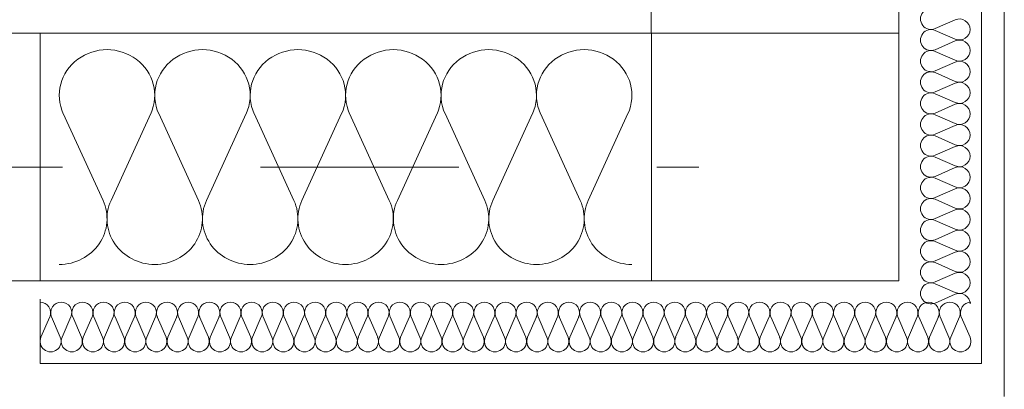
# Model space of a CAD drawing. Header units: millimetres. Extents: x 204754 to 499005, y -178579 to -103222.
# Tile 97 of 178: x 265088 to 265684, y -126434 to -126210. Entities that reach past the tile are written whole.
import ezdxf

# ---------------------------------------------------------------- set-up
doc = ezdxf.new("R2010")
doc.units = ezdxf.units.MM
doc.header["$MEASUREMENT"] = 0
doc.linetypes.add('Przerywana', pattern=[240, 120, -120])
doc.layers.get('0').update_dxf_attribs({"color": 252, "lineweight": 5})
for name, color, linetype, lineweight in [('Nowe_320-W Umeblowanie_Nr_pióra__103', 252, 'Continuous', 5), ('Nowe_320-W Umeblowanie_Nr_pióra__181', 252, 'Continuous', 5), ('Nowe_820-G Rysunki Obrazki_Nr_pióra__1', 252, 'Continuous', 5), ('Nowe_820-G Rysunki Obrazki_Nr_pióra__161', 252, 'Continuous', 5), ('Nowe_820-G Rysunki Obrazki_Nr_pióra__27', 252, 'Continuous', 5), ('Nowe_Nowe_220(1)-A Ściany zewnętrzne_Nr_pióra__1', 252, 'Continuous', 5), ('Nowe_Nowe_220(1)-A Ściany zewnętrzne_Nr_pióra__103', 252, 'Continuous', 5), ('Nowe_Nowe_220(1)-A Ściany zewnętrzne_Nr_pióra__57', 252, 'Continuous', 5)]:
    doc.layers.add(name, color=color, linetype=linetype, lineweight=lineweight)

# ---------------------------------------------------------------- blocks, each defined once
blk = doc.blocks.new('podkład 20251118')
at = {"layer": 'Nowe_320-W Umeblowanie_Nr_pióra__103', "color": 252, "linetype": 'Continuous', "lineweight": 5}
for p, q in [((265138.25, -126319.71), (265114.2, -126267.18)), ((265167.16, -126267.18), (265143.11, -126319.71)), ((265196.07, -126319.71), (265172.02, -126267.18)), ((265224.98, -126267.18), (265200.93, -126319.71)), ((265253.89, -126319.71), (265229.84, -126267.18)), ((265282.79, -126267.18), (265258.74, -126319.71)), ((265311.7, -126319.71), (265287.65, -126267.18)), ((265340.61, -126267.18), (265316.56, -126319.71)), ((265369.52, -126319.71), (265345.47, -126267.18)), ((265398.43, -126267.18), (265374.38, -126319.71)), ((265427.34, -126319.71), (265403.28, -126267.18)), ((265456.24, -126267.18), (265432.19, -126319.71))]:
    blk.add_line(p, q, dxfattribs=at)
at = {"layer": 'Nowe_320-W Umeblowanie_Nr_pióra__103', "color": 252, "linetype": 'Continuous', "lineweight": 5, "extrusion": (0, 0, -1)}
for centre, major_axis, start_param, end_param in [((265140.68, -126256.09), (-28.91, 0), -0.412794, 3.554386), ((265198.5, -126256.09), (-28.91, 0), -0.412794, 3.554386), ((265256.31, -126256.09), (-28.91, 0), -0.412794, 3.554386), ((265314.13, -126256.09), (28.91, 0), 2.728799, 6.695979), ((265371.95, -126256.09), (28.91, 0), 2.728799, 6.695979), ((265429.76, -126256.09), (-28.91, 0), -0.412794, 3.554386), ((265111.77, -126330.8), (28.91, 0), -0.412793, 1.570796), ((265169.59, -126330.8), (28.91, 0), 1.570796, 3.554386), ((265169.59, -126330.8), (28.91, 0), -0.412793, 1.570796), ((265227.41, -126330.8), (28.91, 0), 1.570796, 3.554386), ((265227.41, -126330.8), (-28.91, 0), 2.7288, 4.712389), ((265285.22, -126330.8), (-28.91, 0), 4.712389, 6.695979), ((265285.22, -126330.8), (28.91, 0), -0.412793, 1.570796), ((265343.04, -126330.8), (-28.91, 0), 4.712389, 6.695979), ((265343.04, -126330.8), (28.91, 0), -0.412793, 1.570796), ((265400.86, -126330.8), (28.91, 0), 1.570796, 3.554386), ((265400.86, -126330.8), (28.91, 0), -0.412793, 1.570796), ((265458.67, -126330.8), (28.91, 0), 1.570796, 3.554386)]:
    blk.add_ellipse(centre, major_axis=major_axis, ratio=0.956412, start_param=start_param, end_param=end_param, dxfattribs=at)
at = {"layer": 'Nowe_320-W Umeblowanie_Nr_pióra__181', "color": 252, "linetype": 'Continuous', "lineweight": 5}
for p, q in [((265654.56, -126210.38), (265642.44, -126215.69)), ((265654.56, -126210.38), (265642.44, -126215.69)), ((265654.56, -126210.38), (265642.44, -126215.69)), ((265642.44, -126216.77), (265654.56, -126222.08)), ((265642.44, -126216.77), (265654.56, -126222.08)), ((265642.44, -126216.77), (265654.56, -126222.08)), ((265654.56, -126223.15), (265642.44, -126228.47)), ((265654.56, -126223.15), (265642.44, -126228.47)), ((265654.56, -126223.15), (265642.44, -126228.47)), ((265642.44, -126229.54), (265654.56, -126234.86)), ((265642.44, -126229.54), (265654.56, -126234.86)), ((265642.44, -126229.54), (265654.56, -126234.86)), ((265654.56, -126235.93), (265642.44, -126241.25)), ((265654.56, -126235.93), (265642.44, -126241.25)), ((265654.56, -126235.93), (265642.44, -126241.25)), ((265642.44, -126242.32), (265654.56, -126247.64)), ((265642.44, -126242.32), (265654.56, -126247.64)), ((265642.44, -126242.32), (265654.56, -126247.64)), ((265654.56, -126248.71), (265642.44, -126254.03)), ((265654.56, -126248.71), (265642.44, -126254.03)), ((265654.56, -126248.71), (265642.44, -126254.03)), ((265642.44, -126255.1), (265654.56, -126260.42)), ((265642.44, -126255.1), (265654.56, -126260.42)), ((265642.44, -126255.1), (265654.56, -126260.42)), ((265654.56, -126261.49), (265642.44, -126266.81)), ((265654.56, -126261.49), (265642.44, -126266.81)), ((265654.56, -126261.49), (265642.44, -126266.81)), ((265642.44, -126267.88), (265654.56, -126273.2)), ((265642.44, -126267.88), (265654.56, -126273.2)), ((265642.44, -126267.88), (265654.56, -126273.2)), ((265654.56, -126274.27), (265642.44, -126279.59)), ((265654.56, -126274.27), (265642.44, -126279.59)), ((265654.56, -126274.27), (265642.44, -126279.59)), ((265642.44, -126280.66), (265654.56, -126285.98)), ((265642.44, -126280.66), (265654.56, -126285.98)), ((265642.44, -126280.66), (265654.56, -126285.98)), ((265654.56, -126287.05), (265642.44, -126292.37)), ((265654.56, -126287.05), (265642.44, -126292.37)), ((265654.56, -126287.05), (265642.44, -126292.37)), ((265642.44, -126293.44), (265654.56, -126298.76)), ((265642.44, -126293.44), (265654.56, -126298.76)), ((265642.44, -126293.44), (265654.56, -126298.76)), ((265654.56, -126299.83), (265642.44, -126305.15)), ((265654.56, -126299.83), (265642.44, -126305.15)), ((265654.56, -126299.83), (265642.44, -126305.15)), ((265642.44, -126306.22), (265654.56, -126311.54)), ((265642.44, -126306.22), (265654.56, -126311.54)), ((265642.44, -126306.22), (265654.56, -126311.54)), ((265654.56, -126312.61), (265642.44, -126317.93)), ((265654.56, -126312.61), (265642.44, -126317.93)), ((265654.56, -126312.61), (265642.44, -126317.93)), ((265642.44, -126319), (265654.56, -126324.32)), ((265642.44, -126319), (265654.56, -126324.32)), ((265642.44, -126319), (265654.56, -126324.32)), ((265654.56, -126325.39), (265642.44, -126330.71)), ((265654.56, -126325.39), (265642.44, -126330.71)), ((265654.56, -126325.39), (265642.44, -126330.71)), ((265642.44, -126331.78), (265654.56, -126337.1)), ((265642.44, -126331.78), (265654.56, -126337.1)), ((265642.44, -126331.78), (265654.56, -126337.1)), ((265654.56, -126338.17), (265642.44, -126343.49)), ((265654.56, -126338.17), (265642.44, -126343.49)), ((265654.56, -126338.17), (265642.44, -126343.49)), ((265642.44, -126344.56), (265654.56, -126349.88)), ((265642.44, -126344.56), (265654.56, -126349.88)), ((265642.44, -126344.56), (265654.56, -126349.88)), ((265654.56, -126350.95), (265642.44, -126356.27)), ((265654.56, -126350.95), (265642.44, -126356.27)), ((265654.56, -126350.95), (265642.44, -126356.27)), ((265642.44, -126357.34), (265654.56, -126362.66)), ((265642.44, -126357.34), (265654.56, -126362.66)), ((265642.44, -126357.34), (265654.56, -126362.66)), ((265654.56, -126363.73), (265642.44, -126369.05)), ((265654.56, -126363.73), (265642.44, -126369.05)), ((265654.56, -126363.73), (265642.44, -126369.05)), ((265642.44, -126370.12), (265654.56, -126375.44)), ((265642.44, -126370.12), (265654.56, -126375.44)), ((265642.44, -126370.12), (265654.56, -126375.44)), ((265654.56, -126376.51), (265642.44, -126381.83)), ((265654.56, -126376.51), (265642.44, -126381.83)), ((265654.56, -126376.51), (265642.44, -126381.83)), ((265100.66, -126402.38), (265105.99, -126390.26)), ((265107.07, -126390.26), (265112.4, -126402.38)), ((265113.48, -126402.38), (265118.81, -126390.26)), ((265119.89, -126390.26), (265125.22, -126402.38)), ((265126.29, -126402.38), (265131.63, -126390.26)), ((265132.7, -126390.26), (265138.03, -126402.38)), ((265139.11, -126402.38), (265144.44, -126390.26)), ((265145.52, -126390.26), (265150.85, -126402.38)), ((265151.93, -126402.38), (265157.26, -126390.26)), ((265158.34, -126390.26), (265163.67, -126402.38)), ((265164.74, -126402.38), (265170.08, -126390.26)), ((265171.15, -126390.26), (265176.48, -126402.38)), ((265177.56, -126402.38), (265182.89, -126390.26)), ((265183.97, -126390.26), (265189.3, -126402.38)), ((265190.38, -126402.38), (265195.71, -126390.26)), ((265196.79, -126390.26), (265202.12, -126402.38)), ((265203.19, -126402.38), (265208.53, -126390.26)), ((265209.6, -126390.26), (265214.93, -126402.38)), ((265216.01, -126402.38), (265221.34, -126390.26)), ((265222.42, -126390.26), (265227.75, -126402.38)), ((265228.83, -126402.38), (265234.16, -126390.26)), ((265235.24, -126390.26), (265240.57, -126402.38)), ((265241.64, -126402.38), (265246.98, -126390.26)), ((265248.05, -126390.26), (265253.38, -126402.38)), ((265254.46, -126402.38), (265259.79, -126390.26)), ((265260.87, -126390.26), (265266.2, -126402.38)), ((265267.28, -126402.38), (265272.61, -126390.26)), ((265273.69, -126390.26), (265279.02, -126402.38)), ((265280.09, -126402.38), (265285.43, -126390.26)), ((265286.5, -126390.26), (265291.83, -126402.38)), ((265292.91, -126402.38), (265298.24, -126390.26)), ((265299.32, -126390.26), (265304.65, -126402.38)), ((265305.73, -126402.38), (265311.06, -126390.26)), ((265312.14, -126390.26), (265317.47, -126402.38)), ((265318.54, -126402.38), (265323.88, -126390.26)), ((265324.95, -126390.26), (265330.28, -126402.38)), ((265331.36, -126402.38), (265336.69, -126390.26)), ((265337.77, -126390.26), (265343.1, -126402.38)), ((265344.18, -126402.38), (265349.51, -126390.26)), ((265350.59, -126390.26), (265355.92, -126402.38)), ((265356.99, -126402.38), (265362.33, -126390.26)), ((265363.4, -126390.26), (265368.73, -126402.38)), ((265369.81, -126402.38), (265375.14, -126390.26)), ((265376.22, -126390.26), (265381.55, -126402.38)), ((265382.63, -126402.38), (265387.96, -126390.26)), ((265389.04, -126390.26), (265394.37, -126402.38)), ((265395.44, -126402.38), (265400.78, -126390.26)), ((265401.85, -126390.26), (265407.18, -126402.38)), ((265408.26, -126402.38), (265413.59, -126390.26)), ((265414.67, -126390.26), (265420, -126402.38)), ((265421.08, -126402.38), (265426.41, -126390.26)), ((265427.49, -126390.26), (265432.82, -126402.38)), ((265433.89, -126402.38), (265439.23, -126390.26)), ((265440.3, -126390.26), (265445.63, -126402.38)), ((265446.71, -126402.38), (265452.04, -126390.26)), ((265453.12, -126390.26), (265458.45, -126402.38)), ((265459.53, -126402.38), (265464.86, -126390.26)), ((265465.94, -126390.26), (265471.27, -126402.38)), ((265472.34, -126402.38), (265477.68, -126390.26)), ((265478.75, -126390.26), (265484.08, -126402.38)), ((265485.16, -126402.38), (265490.49, -126390.26)), ((265491.57, -126390.26), (265496.9, -126402.38)), ((265497.98, -126402.38), (265503.31, -126390.26)), ((265504.39, -126390.26), (265509.72, -126402.38)), ((265510.79, -126402.38), (265516.13, -126390.26)), ((265517.2, -126390.26), (265522.53, -126402.38)), ((265523.61, -126402.38), (265528.94, -126390.26)), ((265530.02, -126390.26), (265535.35, -126402.38)), ((265536.43, -126402.38), (265541.76, -126390.26)), ((265542.84, -126390.26), (265548.17, -126402.38)), ((265549.24, -126402.38), (265554.58, -126390.26)), ((265555.65, -126390.26), (265560.98, -126402.38)), ((265562.06, -126402.38), (265567.39, -126390.26)), ((265568.47, -126390.26), (265573.8, -126402.38)), ((265574.88, -126402.38), (265580.21, -126390.26)), ((265581.29, -126390.26), (265586.62, -126402.38)), ((265587.69, -126402.38), (265593.03, -126390.26)), ((265594.1, -126390.26), (265599.43, -126402.38)), ((265600.51, -126402.38), (265605.84, -126390.26)), ((265606.92, -126390.26), (265612.25, -126402.38)), ((265613.33, -126402.38), (265618.66, -126390.26)), ((265619.74, -126390.26), (265625.07, -126402.38)), ((265626.14, -126402.38), (265631.48, -126390.26)), ((265632.55, -126390.26), (265637.88, -126402.38)), ((265638.96, -126402.38), (265644.29, -126390.26)), ((265645.37, -126390.26), (265650.7, -126402.38)), ((265651.78, -126402.38), (265657.11, -126390.26)), ((265658.19, -126390.26), (265663.52, -126402.38))]:
    blk.add_line(p, q, dxfattribs=at)
at = {"layer": 'Nowe_320-W Umeblowanie_Nr_pióra__181', "color": 252, "linetype": 'Continuous', "lineweight": 5, "extrusion": (0, 0, -1)}
for centre, major_axis, ratio, start_param, end_param in [((265639.88, -126209.84), (6.39, 0), 0.99851, 1.158002, 5.125182), ((265639.88, -126209.84), (6.39, 0), 0.99851, 1.158002, 5.125182), ((265639.88, -126209.84), (6.39, 0), 0.99851, 1.158002, 5.125182), ((265657.12, -126216.23), (-6.39, 0), 0.99851, 1.158003, 3.141593), ((265657.12, -126216.23), (-6.39, 0), 0.99851, 1.158003, 3.141593), ((265657.12, -126216.23), (-6.39, 0), 0.99851, 1.158003, 3.141593), ((265639.88, -126222.62), (6.39, 0), 0.99851, 1.158002, 5.125182), ((265639.88, -126222.62), (6.39, 0), 0.99851, 1.158002, 5.125182), ((265639.88, -126222.62), (6.39, 0), 0.99851, 1.158002, 5.125182), ((265657.12, -126216.23), (-6.39, 0), 0.99851, 3.141593, 5.125182), ((265657.12, -126216.23), (-6.39, 0), 0.99851, 3.141593, 5.125182), ((265657.12, -126216.23), (-6.39, 0), 0.99851, 3.141593, 5.125182), ((265657.12, -126229.01), (-6.39, 0), 0.99851, 1.158003, 3.141593), ((265657.12, -126229.01), (-6.39, 0), 0.99851, 1.158003, 3.141593), ((265657.12, -126229.01), (-6.39, 0), 0.99851, 1.158003, 3.141593), ((265639.88, -126235.4), (6.39, 0), 0.99851, 1.158002, 5.125182), ((265639.88, -126235.4), (6.39, 0), 0.99851, 1.158002, 5.125182), ((265639.88, -126235.4), (6.39, 0), 0.99851, 1.158002, 5.125182), ((265657.12, -126229.01), (-6.39, 0), 0.99851, 3.141593, 5.125182), ((265657.12, -126229.01), (-6.39, 0), 0.99851, 3.141593, 5.125182), ((265657.12, -126229.01), (-6.39, 0), 0.99851, 3.141593, 5.125182), ((265657.12, -126241.79), (-6.39, 0), 0.99851, 1.158003, 3.141593), ((265657.12, -126241.79), (-6.39, 0), 0.99851, 1.158003, 3.141593), ((265657.12, -126241.79), (-6.39, 0), 0.99851, 1.158003, 3.141593), ((265639.88, -126248.18), (6.39, 0), 0.99851, 1.158002, 5.125182), ((265639.88, -126248.18), (6.39, 0), 0.99851, 1.158002, 5.125182), ((265639.88, -126248.18), (6.39, 0), 0.99851, 1.158002, 5.125182), ((265657.12, -126241.79), (-6.39, 0), 0.99851, 3.141593, 5.125182), ((265657.12, -126241.79), (-6.39, 0), 0.99851, 3.141593, 5.125182), ((265657.12, -126241.79), (-6.39, 0), 0.99851, 3.141593, 5.125182), ((265657.12, -126254.57), (-6.39, 0), 0.99851, 1.158003, 3.141593), ((265657.12, -126254.57), (-6.39, 0), 0.99851, 1.158003, 3.141593), ((265657.12, -126254.57), (-6.39, 0), 0.99851, 1.158003, 3.141593), ((265639.88, -126260.96), (6.39, 0), 0.99851, 1.158002, 5.125182), ((265639.88, -126260.96), (6.39, 0), 0.99851, 1.158002, 5.125182), ((265639.88, -126260.96), (6.39, 0), 0.99851, 1.158002, 5.125182), ((265657.12, -126254.57), (-6.39, 0), 0.99851, 3.141593, 5.125182), ((265657.12, -126254.57), (-6.39, 0), 0.99851, 3.141593, 5.125182), ((265657.12, -126254.57), (-6.39, 0), 0.99851, 3.141593, 5.125182), ((265657.12, -126267.35), (-6.39, 0), 0.99851, 1.158003, 3.141593), ((265657.12, -126267.35), (-6.39, 0), 0.99851, 1.158003, 3.141593), ((265657.12, -126267.35), (-6.39, 0), 0.99851, 1.158003, 3.141593), ((265639.88, -126273.74), (6.39, 0), 0.99851, 1.158002, 5.125182), ((265639.88, -126273.74), (6.39, 0), 0.99851, 1.158002, 5.125182), ((265639.88, -126273.74), (6.39, 0), 0.99851, 1.158002, 5.125182), ((265657.12, -126267.35), (-6.39, 0), 0.99851, 3.141593, 5.125182), ((265657.12, -126267.35), (-6.39, 0), 0.99851, 3.141593, 5.125182), ((265657.12, -126267.35), (-6.39, 0), 0.99851, 3.141593, 5.125182), ((265657.12, -126280.13), (-6.39, 0), 0.99851, 1.158003, 3.141593), ((265657.12, -126280.13), (-6.39, 0), 0.99851, 1.158003, 3.141593), ((265657.12, -126280.13), (-6.39, 0), 0.99851, 1.158003, 3.141593), ((265639.88, -126286.52), (6.39, 0), 0.99851, 1.158002, 5.125182), ((265639.88, -126286.52), (6.39, 0), 0.99851, 1.158002, 5.125182), ((265639.88, -126286.52), (6.39, 0), 0.99851, 1.158002, 5.125182), ((265657.12, -126280.13), (-6.39, 0), 0.99851, 3.141593, 5.125182), ((265657.12, -126280.13), (-6.39, 0), 0.99851, 3.141593, 5.125182), ((265657.12, -126280.13), (-6.39, 0), 0.99851, 3.141593, 5.125182), ((265657.12, -126292.91), (-6.39, 0), 0.99851, 1.158003, 3.141593), ((265657.12, -126292.91), (-6.39, 0), 0.99851, 1.158003, 3.141593), ((265657.12, -126292.91), (-6.39, 0), 0.99851, 1.158003, 3.141593), ((265639.88, -126299.3), (6.39, 0), 0.99851, 1.158002, 5.125182), ((265639.88, -126299.3), (6.39, 0), 0.99851, 1.158002, 5.125182), ((265639.88, -126299.3), (6.39, 0), 0.99851, 1.158002, 5.125182), ((265657.12, -126292.91), (-6.39, 0), 0.99851, 3.141593, 5.125182), ((265657.12, -126292.91), (-6.39, 0), 0.99851, 3.141593, 5.125182), ((265657.12, -126292.91), (-6.39, 0), 0.99851, 3.141593, 5.125182), ((265657.12, -126305.69), (-6.39, 0), 0.99851, 1.158003, 3.141593), ((265657.12, -126305.69), (-6.39, 0), 0.99851, 1.158003, 3.141593), ((265657.12, -126305.69), (-6.39, 0), 0.99851, 1.158003, 3.141593), ((265639.88, -126312.08), (6.39, 0), 0.99851, 1.158002, 5.125182), ((265639.88, -126312.08), (6.39, 0), 0.99851, 1.158002, 5.125182), ((265639.88, -126312.08), (6.39, 0), 0.99851, 1.158002, 5.125182), ((265657.12, -126305.69), (-6.39, 0), 0.99851, 3.141593, 5.125182), ((265657.12, -126305.69), (-6.39, 0), 0.99851, 3.141593, 5.125182), ((265657.12, -126305.69), (-6.39, 0), 0.99851, 3.141593, 5.125182), ((265657.12, -126318.47), (-6.39, 0), 0.99851, 1.158003, 3.141593), ((265657.12, -126318.47), (-6.39, 0), 0.99851, 1.158003, 3.141593), ((265657.12, -126318.47), (-6.39, 0), 0.99851, 1.158003, 3.141593), ((265639.88, -126324.86), (6.39, 0), 0.99851, 1.158002, 5.125182), ((265639.88, -126324.86), (6.39, 0), 0.99851, 1.158002, 5.125182), ((265639.88, -126324.86), (6.39, 0), 0.99851, 1.158002, 5.125182), ((265657.12, -126318.47), (-6.39, 0), 0.99851, 3.141593, 5.125182), ((265657.12, -126318.47), (-6.39, 0), 0.99851, 3.141593, 5.125182), ((265657.12, -126318.47), (-6.39, 0), 0.99851, 3.141593, 5.125182), ((265657.12, -126331.25), (-6.39, 0), 0.99851, 1.158003, 3.141593), ((265657.12, -126331.25), (-6.39, 0), 0.99851, 1.158003, 3.141593), ((265657.12, -126331.25), (-6.39, 0), 0.99851, 1.158003, 3.141593), ((265639.88, -126337.64), (-6.39, 0), 0.99851, 4.299595, 8.266775), ((265639.88, -126337.64), (-6.39, 0), 0.99851, 4.299595, 8.266775), ((265639.88, -126337.64), (-6.39, 0), 0.99851, 4.299595, 8.266775), ((265657.12, -126331.25), (-6.39, 0), 0.99851, 3.141593, 5.125182), ((265657.12, -126331.25), (-6.39, 0), 0.99851, 3.141593, 5.125182), ((265657.12, -126331.25), (-6.39, 0), 0.99851, 3.141593, 5.125182), ((265657.12, -126344.03), (-6.39, 0), 0.99851, 1.158003, 3.141593), ((265657.12, -126344.03), (-6.39, 0), 0.99851, 1.158003, 3.141593), ((265657.12, -126344.03), (-6.39, 0), 0.99851, 1.158003, 3.141593), ((265639.88, -126350.42), (-6.39, 0), 0.99851, 4.299595, 8.266775), ((265639.88, -126350.42), (-6.39, 0), 0.99851, 4.299595, 8.266775), ((265639.88, -126350.42), (-6.39, 0), 0.99851, 4.299595, 8.266775), ((265657.12, -126344.03), (-6.39, 0), 0.99851, 3.141593, 5.125182), ((265657.12, -126344.03), (-6.39, 0), 0.99851, 3.141593, 5.125182), ((265657.12, -126344.03), (-6.39, 0), 0.99851, 3.141593, 5.125182), ((265657.12, -126356.81), (-6.39, 0), 0.99851, 1.158003, 3.141593), ((265657.12, -126356.81), (-6.39, 0), 0.99851, 1.158003, 3.141593), ((265657.12, -126356.81), (-6.39, 0), 0.99851, 1.158003, 3.141593), ((265639.88, -126363.2), (-6.39, 0), 0.99851, 4.299595, 8.266775), ((265639.88, -126363.2), (-6.39, 0), 0.99851, 4.299595, 8.266775), ((265639.88, -126363.2), (-6.39, 0), 0.99851, 4.299595, 8.266775), ((265657.12, -126356.81), (-6.39, 0), 0.99851, 3.141593, 5.125182), ((265657.12, -126356.81), (-6.39, 0), 0.99851, 3.141593, 5.125182), ((265657.12, -126356.81), (-6.39, 0), 0.99851, 3.141593, 5.125182), ((265657.12, -126369.59), (-6.39, 0), 0.99851, 1.158003, 3.141593), ((265657.12, -126369.59), (-6.39, 0), 0.99851, 1.158003, 3.141593), ((265657.12, -126369.59), (-6.39, 0), 0.99851, 1.158003, 3.141593), ((265639.88, -126375.98), (-6.39, 0), 0.99851, 4.299595, 8.266775), ((265639.88, -126375.98), (-6.39, 0), 0.99851, 4.299595, 8.266775), ((265639.88, -126375.98), (-6.39, 0), 0.99851, 4.299595, 8.266775), ((265657.12, -126369.59), (-6.39, 0), 0.99851, 3.141593, 5.125182), ((265657.12, -126369.59), (-6.39, 0), 0.99851, 3.141593, 5.125182), ((265657.12, -126369.59), (-6.39, 0), 0.99851, 3.141593, 5.125182), ((265657.12, -126382.36), (-6.39, 0), 0.99851, 1.158003, 3.141593), ((265657.12, -126382.36), (-6.39, 0), 0.99851, 1.158003, 3.141593), ((265657.12, -126382.36), (-6.39, 0), 0.99851, 1.158003, 3.141593), ((265100.12, -126387.7), (0, 6.41), 0.995632, 0, 1.98359), ((265112.94, -126387.7), (0, 6.41), 0.995632, 4.299596, 6.283185), ((265112.94, -126387.7), (0, 6.41), 0.995632, 0, 1.98359), ((265125.76, -126387.7), (0, 6.41), 0.995632, 4.299596, 6.283185), ((265125.76, -126387.7), (0, 6.41), 0.995632, 0, 1.98359), ((265138.57, -126387.7), (0, 6.41), 0.995632, 4.299596, 6.283185), ((265138.57, -126387.7), (0, 6.41), 0.995632, 0, 1.98359), ((265151.39, -126387.7), (0, 6.41), 0.995632, 4.299596, 6.283185), ((265151.39, -126387.7), (0, 6.41), 0.995632, 0, 1.98359), ((265164.21, -126387.7), (0, 6.41), 0.995632, 4.299596, 6.283185), ((265164.21, -126387.7), (0, 6.41), 0.995632, 0, 1.98359), ((265177.02, -126387.7), (0, 6.41), 0.995632, 4.299596, 6.283185), ((265177.02, -126387.7), (0, 6.41), 0.995632, 0, 1.98359), ((265189.84, -126387.7), (0, 6.41), 0.995632, 4.299596, 6.283185), ((265189.84, -126387.7), (0, 6.41), 0.995632, 0, 1.98359), ((265202.66, -126387.7), (0, 6.41), 0.995632, 4.299596, 6.283185), ((265202.66, -126387.7), (0, 6.41), 0.995632, 0, 1.98359), ((265215.47, -126387.7), (0, 6.41), 0.995632, 4.299596, 6.283185), ((265215.47, -126387.7), (0, 6.41), 0.995632, 0, 1.98359), ((265228.29, -126387.7), (0, 6.41), 0.995632, 4.299596, 6.283185), ((265228.29, -126387.7), (0, 6.41), 0.995632, 0, 1.98359), ((265241.11, -126387.7), (0, 6.41), 0.995632, 4.299596, 6.283185), ((265241.11, -126387.7), (0, 6.41), 0.995632, 0, 1.98359), ((265253.92, -126387.7), (0, 6.41), 0.995632, 4.299596, 6.283185), ((265253.92, -126387.7), (0, 6.41), 0.995632, 0, 1.98359), ((265266.74, -126387.7), (0, 6.41), 0.995632, 4.299596, 6.283185), ((265266.74, -126387.7), (0, 6.41), 0.995632, 0, 1.98359), ((265279.56, -126387.7), (0, 6.41), 0.995632, 4.299596, 6.283185), ((265279.56, -126387.7), (0, 6.41), 0.995632, 0, 1.98359), ((265292.37, -126387.7), (0, 6.41), 0.995632, 4.299596, 6.283185), ((265292.37, -126387.7), (0, 6.41), 0.995632, 0, 1.98359), ((265305.19, -126387.7), (0, 6.41), 0.995632, 4.299596, 6.283185), ((265305.19, -126387.7), (0, 6.41), 0.995632, 0, 1.98359), ((265318.01, -126387.7), (0, 6.41), 0.995632, 4.299596, 6.283185), ((265318.01, -126387.7), (0, 6.41), 0.995632, 0, 1.98359), ((265330.82, -126387.7), (0, 6.41), 0.995632, 4.299596, 6.283185), ((265330.82, -126387.7), (0, 6.41), 0.995632, 0, 1.98359), ((265343.64, -126387.7), (0, 6.41), 0.995632, 4.299596, 6.283185), ((265343.64, -126387.7), (0, 6.41), 0.995632, 0, 1.98359), ((265356.46, -126387.7), (0, 6.41), 0.995632, 4.299596, 6.283185), ((265356.46, -126387.7), (0, 6.41), 0.995632, 0, 1.98359), ((265369.27, -126387.7), (0, 6.41), 0.995632, 4.299596, 6.283185), ((265369.27, -126387.7), (0, 6.41), 0.995632, 0, 1.98359), ((265382.09, -126387.7), (0, 6.41), 0.995632, 4.299596, 6.283185), ((265382.09, -126387.7), (0, 6.41), 0.995632, 0, 1.98359), ((265394.91, -126387.7), (0, 6.41), 0.995632, 4.299596, 6.283185), ((265394.91, -126387.7), (0, 6.41), 0.995632, 0, 1.98359), ((265407.72, -126387.7), (0, 6.41), 0.995632, 4.299596, 6.283185), ((265407.72, -126387.7), (0, 6.41), 0.995632, 0, 1.98359), ((265420.54, -126387.7), (0, 6.41), 0.995632, 4.299596, 6.283185), ((265420.54, -126387.7), (0, 6.41), 0.995632, 0, 1.98359), ((265433.36, -126387.7), (0, 6.41), 0.995632, 4.299596, 6.283185), ((265433.36, -126387.7), (0, 6.41), 0.995632, 0, 1.98359), ((265446.17, -126387.7), (0, 6.41), 0.995632, 4.299596, 6.283185), ((265446.17, -126387.7), (0, 6.41), 0.995632, 0, 1.98359), ((265458.99, -126387.7), (0, 6.41), 0.995632, 4.299596, 6.283185), ((265458.99, -126387.7), (0, 6.41), 0.995632, 0, 1.98359), ((265471.81, -126387.7), (0, 6.41), 0.995632, 4.299596, 6.283185), ((265471.81, -126387.7), (0, 6.41), 0.995632, 0, 1.98359), ((265484.62, -126387.7), (0, 6.41), 0.995632, 4.299596, 6.283185), ((265484.62, -126387.7), (0, 6.41), 0.995632, 0, 1.98359), ((265497.44, -126387.7), (0, 6.41), 0.995632, 4.299596, 6.283185), ((265497.44, -126387.7), (0, 6.41), 0.995632, 0, 1.98359), ((265510.26, -126387.7), (0, 6.41), 0.995632, 4.299596, 6.283185), ((265510.26, -126387.7), (0, 6.41), 0.995632, 0, 1.98359), ((265523.07, -126387.7), (0, 6.41), 0.995632, 4.299596, 6.283185), ((265523.07, -126387.7), (0, 6.41), 0.995632, 0, 1.98359), ((265535.89, -126387.7), (0, 6.41), 0.995632, 4.299596, 6.283185), ((265535.89, -126387.7), (0, 6.41), 0.995632, 0, 1.98359), ((265548.71, -126387.7), (0, 6.41), 0.995632, 4.299596, 6.283185), ((265548.71, -126387.7), (0, 6.41), 0.995632, 0, 1.98359), ((265561.52, -126387.7), (0, 6.41), 0.995632, 4.299596, 6.283185), ((265561.52, -126387.7), (0, 6.41), 0.995632, 0, 1.98359), ((265574.34, -126387.7), (0, 6.41), 0.995632, 4.299596, 6.283185), ((265574.34, -126387.7), (0, 6.41), 0.995632, 0, 1.98359), ((265587.16, -126387.7), (0, 6.41), 0.995632, 4.299596, 6.283185), ((265587.16, -126387.7), (0, 6.41), 0.995632, 0, 1.98359), ((265599.97, -126387.7), (0, 6.41), 0.995632, 4.299596, 6.283185), ((265599.97, -126387.7), (0, 6.41), 0.995632, 0, 1.98359), ((265612.79, -126387.7), (0, 6.41), 0.995632, 4.299596, 6.283185), ((265612.79, -126387.7), (0, 6.41), 0.995632, 0, 1.98359), ((265625.61, -126387.7), (0, 6.41), 0.995632, 4.299596, 6.283185), ((265625.61, -126387.7), (0, 6.41), 0.995632, 0, 1.98359), ((265638.42, -126387.7), (0, 6.41), 0.995632, 4.299596, 6.283185), ((265638.42, -126387.7), (0, 6.41), 0.995632, 0, 1.98359), ((265651.24, -126387.7), (0, 6.41), 0.995632, 4.299596, 6.283185), ((265651.24, -126387.7), (0, 6.41), 0.995632, 0, 1.98359), ((265664.06, -126387.7), (0, 6.41), 0.995632, 4.299596, 6.283185), ((265106.53, -126404.94), (0, 6.41), 0.995632, 1.158002, 5.125182), ((265119.35, -126404.94), (0, 6.41), 0.995632, 1.158002, 5.125182), ((265132.16, -126404.94), (0, 6.41), 0.995632, 1.158002, 5.125182), ((265144.98, -126404.94), (0, 6.41), 0.995632, 1.158002, 5.125182), ((265157.8, -126404.94), (0, 6.41), 0.995632, 1.158002, 5.125182), ((265170.61, -126404.94), (0, 6.41), 0.995632, 1.158002, 5.125182), ((265183.43, -126404.94), (0, 6.41), 0.995632, 1.158002, 5.125182), ((265196.25, -126404.94), (0, 6.41), 0.995632, 1.158002, 5.125182), ((265209.06, -126404.94), (0, 6.41), 0.995632, 1.158002, 5.125182), ((265221.88, -126404.94), (0, 6.41), 0.995632, 1.158002, 5.125182), ((265234.7, -126404.94), (0, 6.41), 0.995632, 1.158002, 5.125182), ((265247.51, -126404.94), (0, 6.41), 0.995632, 1.158002, 5.125182), ((265260.33, -126404.94), (0, 6.41), 0.995632, 1.158002, 5.125182), ((265273.15, -126404.94), (0, 6.41), 0.995632, 1.158002, 5.125182), ((265285.96, -126404.94), (0, 6.41), 0.995632, 1.158002, 5.125182), ((265298.78, -126404.94), (0, 6.41), 0.995632, 1.158002, 5.125182), ((265311.6, -126404.94), (0, 6.41), 0.995632, 1.158002, 5.125182), ((265324.41, -126404.94), (0, 6.41), 0.995632, 1.158002, 5.125182), ((265337.23, -126404.94), (0, 6.41), 0.995632, 1.158002, 5.125182), ((265350.05, -126404.94), (0, 6.41), 0.995632, 1.158002, 5.125182), ((265362.86, -126404.94), (0, 6.41), 0.995632, 1.158002, 5.125182), ((265375.68, -126404.94), (0, 6.41), 0.995632, 1.158002, 5.125182), ((265388.5, -126404.94), (0, 6.41), 0.995632, 1.158002, 5.125182), ((265401.31, -126404.94), (0, 6.41), 0.995632, 1.158002, 5.125182), ((265414.13, -126404.94), (0, 6.41), 0.995632, 1.158002, 5.125182), ((265426.95, -126404.94), (0, 6.41), 0.995632, 1.158002, 5.125182), ((265439.76, -126404.94), (0, 6.41), 0.995632, 1.158002, 5.125182), ((265452.58, -126404.94), (0, 6.41), 0.995632, 1.158002, 5.125182), ((265465.4, -126404.94), (0, 6.41), 0.995632, 1.158002, 5.125182), ((265478.21, -126404.94), (0, 6.41), 0.995632, 1.158002, 5.125182), ((265491.03, -126404.94), (0, 6.41), 0.995632, 1.158002, 5.125182), ((265503.85, -126404.94), (0, 6.41), 0.995632, 1.158002, 5.125182), ((265516.66, -126404.94), (0, 6.41), 0.995632, 1.158002, 5.125182), ((265529.48, -126404.94), (0, 6.41), 0.995632, 1.158002, 5.125182), ((265542.3, -126404.94), (0, 6.41), 0.995632, 1.158002, 5.125182), ((265555.11, -126404.94), (0, 6.41), 0.995632, 1.158002, 5.125182), ((265567.93, -126404.94), (0, 6.41), 0.995632, 1.158002, 5.125182), ((265580.75, -126404.94), (0, 6.41), 0.995632, 1.158002, 5.125182), ((265593.56, -126404.94), (0, 6.41), 0.995632, 1.158002, 5.125182), ((265606.38, -126404.94), (0, 6.41), 0.995632, 1.158002, 5.125182), ((265619.2, -126404.94), (0, 6.41), 0.995632, 1.158002, 5.125182), ((265632.01, -126404.94), (0, 6.41), 0.995632, 1.158002, 5.125182), ((265644.83, -126404.94), (0, 6.41), 0.995632, 1.158002, 5.125182), ((265657.65, -126404.94), (0, 6.41), 0.995632, 1.158002, 5.125182)]:
    blk.add_ellipse(centre, major_axis=major_axis, ratio=ratio, start_param=start_param, end_param=end_param, dxfattribs=at)
at = {"layer": 'Nowe_820-G Rysunki Obrazki_Nr_pióra__1', "color": 252, "linetype": 'Continuous', "lineweight": 5}
for p, q in [((265620.45, -126368.45), (265620.45, -124207.75)), ((265470.41, -124287.69), (265470.41, -126218.44)), ((265470.41, -126218.44), (265100.12, -126218.44)), ((265100.12, -126218.44), (265100.12, -126368.45)), ((265470.5, -126218.44), (265470.5, -126368.45)), ((265620.45, -126218.44), (265470.5, -126218.44)), ((265620.45, -126368.45), (265620.45, -126218.44)), ((265100.12, -126368.45), (265470.41, -126368.45)), ((265470.41, -126368.45), (265620.45, -126368.45)), ((265470.5, -126368.45), (265620.45, -126368.45))]:
    blk.add_line(p, q, dxfattribs=at)
at = {"layer": 'Nowe_820-G Rysunki Obrazki_Nr_pióra__161', "color": 252, "linetype": 'Continuous', "lineweight": 5}
blk.add_line((263870.3, -126218.44), (265470.41, -126218.44), dxfattribs=at)
at = {"layer": 'Nowe_820-G Rysunki Obrazki_Nr_pióra__27', "color": 252, "linetype": 'Continuous', "lineweight": 5}
for p, q in [((265670.45, -122234), (265670.45, -126418.45)), ((265100.12, -126418.45), (265100.12, -126379.46)), ((265100.12, -126418.45), (265670.45, -126418.45))]:
    blk.add_line(p, q, dxfattribs=at)
at = {"layer": 'Nowe_Nowe_220(1)-A Ściany zewnętrzne_Nr_pióra__1', "color": 252, "linetype": 'Przerywana', "lineweight": 5}
for p, q in [((265100.12, -126218.44), (263860.58, -126218.44)), ((263870.3, -126368.45), (265100.12, -126368.45))]:
    blk.add_line(p, q, dxfattribs=at)
at = {"layer": 'Nowe_Nowe_220(1)-A Ściany zewnętrzne_Nr_pióra__103', "color": 252, "linetype": 'Przerywana', "lineweight": 5}
blk.add_line((257073.73, -126299.52), (265499.25, -126299.52), dxfattribs=at)
at = {"layer": 'Nowe_Nowe_220(1)-A Ściany zewnętrzne_Nr_pióra__57', "color": 252, "linetype": 'Continuous', "lineweight": 5}
blk.add_line((265684.25, -124259.52), (265684.25, -126438.45), dxfattribs=at)

msp = doc.modelspace()

# ---------------------------------------------------------------- block references
msp.add_blockref('podkład 20251118', (0, 0))

doc.saveas('drawing.dxf')
